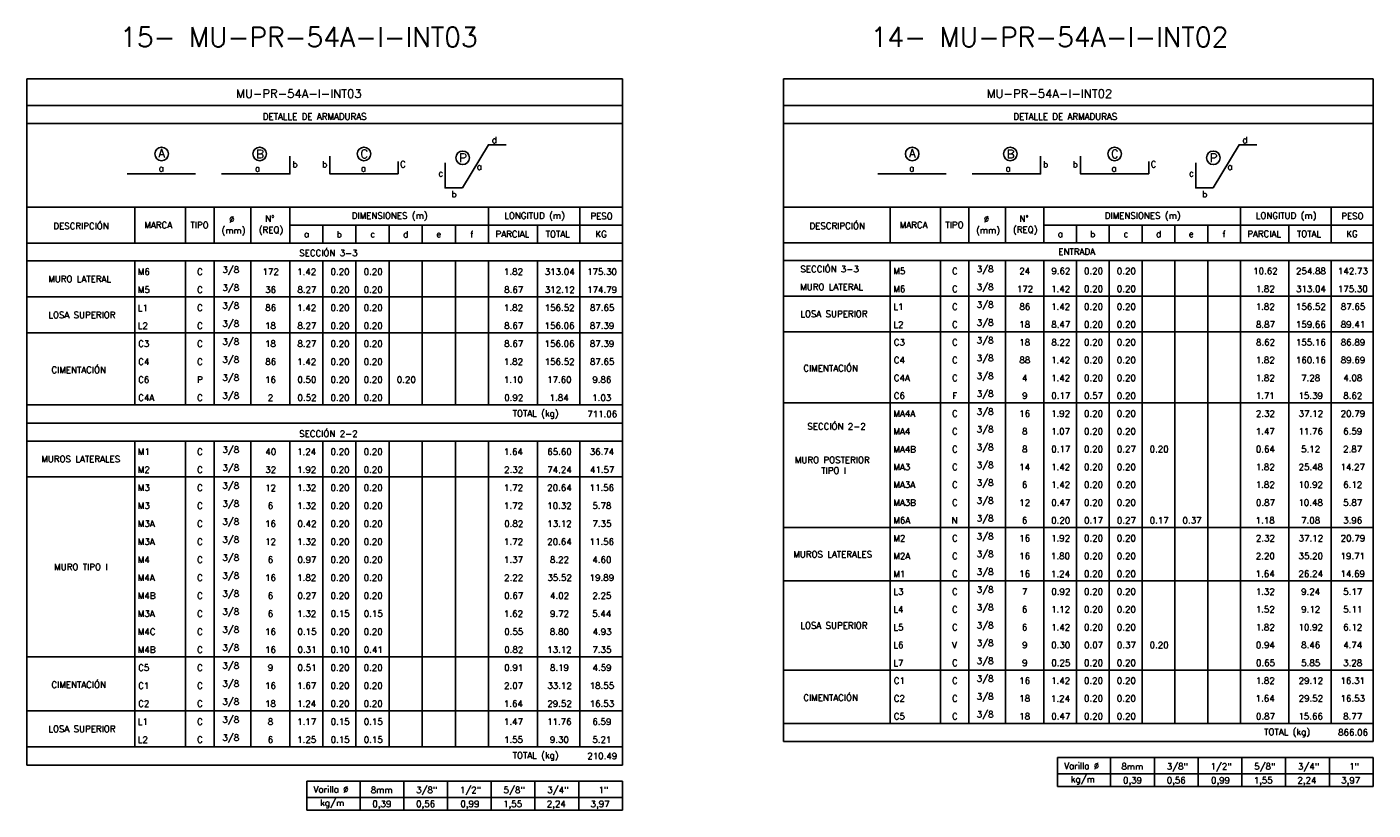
# Model space of a CAD drawing. Header units: metres. Extents: x -260 to 410, y 23 to 160.
# Tile 6 of 15: x -91 to -33, y 47 to 81. Entities that reach past the tile are written whole.
import ezdxf
from ezdxf.enums import TextEntityAlignment as Align

# ---------------------------------------------------------------- set-up
doc = ezdxf.new("R2010")
doc.units = ezdxf.units.M
for name, color, linetype in [('XREF-SE-CUADROS DE DESPIECE - HUAURA_PQT4$0$21', 3, 'Continuous'), ('XREF-SE-CUADROS DE DESPIECE - HUAURA_PQT4$0$21C', 3, 'Continuous'), ('XREF-SE-CUADROS DE DESPIECE - HUAURA_PQT4$0$23', 2, 'Continuous'), ('XREF-SE-CUADROS DE DESPIECE - HUAURA_PQT4$0$S-ANNO-TEXT', 7, 'Continuous'), ('XREF-SE-CUADROS DE DESPIECE - HUAURA_PQT4$0$S-LNWK-0006', 1, 'Continuous')]:
    doc.layers.add(name, color=color, linetype=linetype)
doc.styles.add('XREF-SE-CUADROS DE DESPIECE - HUAURA_PQT4$0$ROMANS-SP', font='romans.shx', dxfattribs={"width": 0.7})
doc.styles.add('XREF-SE-CUADROS DE DESPIECE - HUAURA_PQT4$0$TEGEPSA 100', font='romans.shx')

# ---------------------------------------------------------------- blocks, each defined once
blk = doc.blocks.new('XREF-SE-CUADROS DE DESPIECE - HUAURA_PQT4$0$ARM')
at = {"layer": 'XREF-SE-CUADROS DE DESPIECE - HUAURA_PQT4$0$21C'}
for centre in [(4.163, -1.297), (8.339, -1.297), (12.78, -1.297), (16.983, -1.462)]:
    blk.add_circle(centre, 0.288, dxfattribs=at)
at = {"layer": 'XREF-SE-CUADROS DE DESPIECE - HUAURA_PQT4$0$S-LNWK-0006'}
blk.add_line((2.697, -2.15), (5.606, -2.15), dxfattribs=at)
at = {"layer": 'XREF-SE-CUADROS DE DESPIECE - HUAURA_PQT4$0$S-LNWK-0006', "flags": 128}
blk.add_lwpolyline([(18.832, -0.906), (18.079, -0.906), (16.973, -2.743), (16.237, -2.744), (16.237, -1.676)], dxfattribs=at)
at = {"layer": 'XREF-SE-CUADROS DE DESPIECE - HUAURA_PQT4$0$S-LNWK-0006'}
blk.add_lwpolyline([(6.719, -2.15), (9.628, -2.15), (9.628, -1.399)], dxfattribs=at)
blk.add_lwpolyline([(14.238, -1.626), (14.238, -2.136, -0.414214), (14.225, -2.15), (11.329, -2.15), (11.329, -1.399)], format="xyb", dxfattribs=at)
at = {"layer": 'XREF-SE-CUADROS DE DESPIECE - HUAURA_PQT4$0$S-ANNO-TEXT', "style": 'XREF-SE-CUADROS DE DESPIECE - HUAURA_PQT4$0$TEGEPSA 100'}
for s, p in [('d', (18.44, -0.838)), ('b', (9.95, -1.871)), ('b', (11.214, -1.871)), ('C', (14.56, -1.871)), ('c', (16.154, -2.26)), ('b', (16.73, -3.145))]:
    blk.add_text(s, height=0.27, dxfattribs=at).set_placement(p, align=Align.RIGHT)
for s, height, p in [('A', 0.362, (4.164, -1.443)), ('B', 0.362, (8.353, -1.479)), ('C', 0.362, (12.794, -1.479)), ('P', 0.362, (16.997, -1.644)), ('a', 0.27, (4.146, -2.047)), ('a', 0.27, (8.246, -2.05)), ('a', 0.27, (12.758, -2.05)), ('a', 0.27, (17.694, -1.974))]:
    blk.add_text(s, height=height, dxfattribs=at).set_placement(p, align=Align.CENTER)
blk = doc.blocks.new('XREF-SE-CUADROS DE DESPIECE - HUAURA_PQT4')
at = {"color": 3}
for p, q in [((-86.158, 72.91), (-86.158, 71.379)), ((-83.992, 72.91), (-83.992, 71.379)), ((-82.78, 72.91), (-82.78, 71.379)), ((-81.21, 72.91), (-81.21, 71.379)), ((-79.56, 72.91), (-79.56, 71.379)), ((-71.093, 72.91), (-71.093, 71.379)), ((-67.198, 72.91), (-67.198, 71.379)), ((-53.983, 72.91), (-53.983, 71.394)), ((-51.839, 72.91), (-51.839, 71.394)), ((-50.639, 72.91), (-50.639, 71.394)), ((-49.085, 72.91), (-49.085, 71.394)), ((-47.452, 72.91), (-47.452, 71.394)), ((-39.071, 72.91), (-39.071, 71.394)), ((-35.216, 72.91), (-35.216, 71.394)), ((-79.56, 72.14), (-65.389, 72.14)), ((-78.149, 72.14), (-78.149, 71.379)), ((-76.738, 72.14), (-76.738, 71.379)), ((-75.327, 72.14), (-75.327, 71.379)), ((-73.915, 72.14), (-73.915, 71.379)), ((-72.504, 72.14), (-72.504, 71.379)), ((-69.006, 72.14), (-69.006, 71.379)), ((-47.452, 72.148), (-33.426, 72.148)), ((-46.055, 72.148), (-46.055, 71.394)), ((-44.658, 72.148), (-44.658, 71.394)), ((-43.262, 72.148), (-43.262, 71.394)), ((-41.865, 72.148), (-41.865, 71.394)), ((-40.468, 72.148), (-40.468, 71.394)), ((-37.006, 72.148), (-37.006, 71.394)), ((-90.749, 71.379), (-65.389, 71.379)), ((-58.527, 71.394), (-33.426, 71.394)), ((-90.749, 70.617), (-65.389, 70.617)), ((-86.158, 70.617), (-86.158, 64.488)), ((-83.992, 70.617), (-83.992, 64.488)), ((-82.78, 70.617), (-82.78, 64.488)), ((-81.21, 70.617), (-81.21, 64.488)), ((-79.56, 70.617), (-79.56, 64.488)), ((-78.149, 70.617), (-78.149, 64.488)), ((-76.738, 70.617), (-76.738, 64.488)), ((-75.327, 70.617), (-75.327, 64.488)), ((-73.915, 70.617), (-73.915, 64.488)), ((-72.504, 70.617), (-72.504, 64.488)), ((-71.093, 70.617), (-71.093, 64.488)), ((-69.006, 70.617), (-69.006, 66.786)), ((-67.198, 70.617), (-67.198, 64.488)), ((-58.527, 70.64), (-33.426, 70.64)), ((-53.983, 70.64), (-53.983, 50.923)), ((-51.839, 70.64), (-51.839, 50.923)), ((-50.639, 70.64), (-50.639, 50.923)), ((-49.085, 70.64), (-49.085, 50.923)), ((-47.452, 70.64), (-47.452, 50.923)), ((-46.055, 70.64), (-46.055, 50.923)), ((-44.658, 70.64), (-44.658, 50.923)), ((-43.262, 70.64), (-43.262, 50.923)), ((-41.865, 70.64), (-41.865, 50.923)), ((-40.468, 70.64), (-40.468, 50.923)), ((-39.071, 70.64), (-39.071, 50.923)), ((-37.006, 70.64), (-37.006, 50.923)), ((-35.216, 70.64), (-35.216, 50.923)), ((-90.749, 69.084), (-65.389, 69.084)), ((-58.527, 69.123), (-33.426, 69.123)), ((-90.749, 67.552), (-65.389, 67.552)), ((-58.527, 67.607), (-33.426, 67.607)), ((-69.006, 66.786), (-69.006, 64.488)), ((-90.749, 64.488), (-65.389, 64.488)), ((-58.527, 64.573), (-33.426, 64.573)), ((-90.749, 63.713), (-65.389, 63.713)), ((-90.749, 62.951), (-65.389, 62.951)), ((-86.158, 62.951), (-86.158, 49.927)), ((-83.992, 62.951), (-83.992, 49.927)), ((-82.78, 62.951), (-82.78, 49.927)), ((-81.21, 62.951), (-81.21, 49.927)), ((-79.56, 62.951), (-79.56, 49.927)), ((-78.149, 62.951), (-78.149, 49.927)), ((-76.738, 62.951), (-76.738, 49.927)), ((-75.327, 62.951), (-75.327, 49.927)), ((-73.915, 62.951), (-73.915, 49.927)), ((-72.504, 62.951), (-72.504, 49.927)), ((-71.093, 62.951), (-71.093, 49.927)), ((-69.006, 62.951), (-69.006, 49.927)), ((-67.198, 62.951), (-67.198, 49.927)), ((-90.749, 61.419), (-65.389, 61.419)), ((-58.527, 59.265), (-33.426, 59.265)), ((-58.527, 56.99), (-33.426, 56.99)), ((-90.749, 53.758), (-86.158, 53.758)), ((-86.158, 53.758), (-65.389, 53.758)), ((-58.527, 53.198), (-33.426, 53.198)), ((-90.749, 51.459), (-65.389, 51.459)), ((-58.527, 50.923), (-33.426, 50.923)), ((-90.749, 49.927), (-65.389, 49.927))]:
    blk.add_line(p, q, dxfattribs=at)
at = {"layer": 'XREF-SE-CUADROS DE DESPIECE - HUAURA_PQT4$0$21'}
for p, q in [((-44.602, 49.467), (-44.602, 48.239)), ((-42.739, 49.467), (-42.739, 48.239)), ((-40.876, 49.467), (-40.876, 48.239)), ((-39.014, 49.467), (-39.014, 48.239)), ((-37.151, 49.467), (-37.151, 48.239)), ((-35.288, 49.467), (-35.288, 48.239)), ((-46.867, 48.779), (-33.426, 48.779)), ((-76.565, 48.463), (-76.565, 47.235)), ((-74.703, 48.463), (-74.703, 47.235)), ((-72.84, 48.463), (-72.84, 47.235)), ((-70.977, 48.463), (-70.977, 47.235)), ((-69.115, 48.463), (-69.115, 47.235)), ((-67.252, 48.463), (-67.252, 47.235)), ((-78.83, 47.775), (-65.389, 47.775))]:
    blk.add_line(p, q, dxfattribs=at)
at = {"layer": 'XREF-SE-CUADROS DE DESPIECE - HUAURA_PQT4$0$23'}
for p, q in [((-90.749, 78.38), (-90.749, 49.153)), ((-65.389, 78.38), (-65.389, 49.153)), ((-58.527, 78.38), (-58.527, 50.157)), ((-33.426, 78.38), (-33.426, 50.157)), ((-90.749, 72.91), (-65.389, 72.91)), ((-58.527, 72.91), (-33.426, 72.91)), ((-58.527, 50.157), (-33.426, 50.157)), ((-46.867, 49.467), (-46.867, 48.239)), ((-46.867, 49.467), (-33.426, 49.467)), ((-46.867, 49.467), (-46.867, 48.239)), ((-33.426, 49.467), (-33.426, 48.239)), ((-90.749, 49.153), (-65.389, 49.153)), ((-78.83, 48.463), (-78.83, 47.235)), ((-78.83, 48.463), (-65.389, 48.463)), ((-78.83, 48.463), (-78.83, 47.235)), ((-65.389, 48.463), (-65.389, 47.235)), ((-46.867, 48.239), (-33.426, 48.239)), ((-78.83, 47.235), (-65.389, 47.235))]:
    blk.add_line(p, q, dxfattribs=at)
for points in [[(-65.389, 78.38), (-90.749, 78.38)], [(-33.426, 78.38), (-58.527, 78.38)], [(-65.389, 77.244), (-90.749, 77.244)], [(-33.426, 77.244), (-58.527, 77.244)], [(-65.389, 76.474), (-90.749, 76.474)], [(-33.426, 76.474), (-58.527, 76.474)]]:
    blk.add_lwpolyline(points, dxfattribs=at)
for p in [(-89.176, 76.474), (-57.213, 76.474)]:
    blk.add_blockref('XREF-SE-CUADROS DE DESPIECE - HUAURA_PQT4$0$ARM', p)
at = {"style": 'XREF-SE-CUADROS DE DESPIECE - HUAURA_PQT4$0$TEGEPSA 100'}
for s, p in [('DESCRIPCIÓN', (-89.623, 71.971)), ('MARCA', (-85.746, 72.01)), ('TIPO', (-83.785, 72.01)), ('Ø', (-82.136, 72.259)), ('N°', (-80.601, 72.282)), ('DIMENSIONES (m)', (-76.916, 72.413)), ('LONGITUD (m)', (-70.422, 72.413)), ('PESO', (-66.753, 72.391)), ('DESCRIPCIÓN', (-57.425, 71.978)), ('MARCA', (-53.582, 72.018)), ('TIPO', (-51.638, 72.018)), ('Ø', (-50.003, 72.267)), ('N°', (-48.485, 72.29)), ('DIMENSIONES (m)', (-44.851, 72.417)), ('LONGITUD (m)', (-38.421, 72.417)), ('PESO', (-34.781, 72.395)), ('(mm)', (-82.463, 71.785)), ('(REQ)', (-80.876, 71.808)), ('a', (-78.95, 71.626)), ('b', (-77.561, 71.617)), ('c', (-76.125, 71.626)), ('d', (-74.727, 71.617)), ('e', (-73.315, 71.626)), ('f', (-71.87, 71.615)), ('PARCIAL', (-70.794, 71.625)), ('TOTAL', (-68.662, 71.625)), ('KG', (-66.541, 71.625)), ('(mm)', (-50.33, 71.792)), ('(REQ)', (-48.76, 71.815)), ('a', (-46.849, 71.638)), ('b', (-45.475, 71.628)), ('c', (-44.052, 71.638)), ('d', (-42.669, 71.629)), ('e', (-41.272, 71.638)), ('f', (-39.841, 71.626)), ('PARCIAL', (-38.783, 71.637)), ('TOTAL', (-36.671, 71.637)), ('KG', (-34.568, 71.637)), ('ENTRADA', (-46.828, 70.883)), ('MURO LATERAL', (-89.84, 69.716)), ('M6', (-86.025, 70.023)), ('C', (-83.504, 70.023)), (' 3/8', (-82.613, 70.11)), ('172', (-80.714, 70.021)), ('1.42', (-79.238, 70.021)), ('0.20', (-77.82, 70.023)), ('0.20', (-76.409, 70.023)), ('1.82', (-70.433, 70.023)), ('313.04', (-68.699, 70.023)), ('175.30', (-66.897, 70.023)), ('SECCIÓN 3-3', (-57.811, 70.136)), ('M5', (-53.852, 70.053)), ('C', (-51.357, 70.052)), (' 3/8', (-50.49, 70.137)), ('24', (-48.49, 70.05)), ('9.62', (-47.127, 70.053)), ('0.20', (-45.734, 70.053)), ('0.20', (-44.337, 70.053)), ('10.62', (-38.53, 70.053)), ('254.88', (-36.707, 70.053)), ('142.73', (-34.919, 70.053)), ('M5', (-86.025, 69.257)), ('C', (-83.504, 69.257)), (' 3/8', (-82.613, 69.344)), ('36', (-80.603, 69.257)), ('8.27', (-79.23, 69.257)), ('0.20', (-77.82, 69.257)), ('0.20', (-76.409, 69.257)), ('8.67', (-70.425, 69.257)), ('312.12', (-68.694, 69.257)), ('174.79', (-66.893, 69.257)), ('MURO LATERAL', (-57.819, 69.378)), ('M6', (-53.852, 69.295)), ('C', (-51.357, 69.294)), (' 3/8', (-50.49, 69.379)), ('172', (-48.598, 69.292)), ('1.42', (-47.137, 69.293)), ('0.20', (-45.734, 69.295)), ('0.20', (-44.337, 69.295)), ('1.82', (-38.422, 69.295)), ('313.04', (-36.708, 69.295)), ('175.30', (-34.924, 69.295)), (' 3/8', (-82.613, 68.578)), ('L1', (-53.852, 68.532)), ('C', (-51.357, 68.536)), (' 3/8', (-50.49, 68.621)), ('86', (-48.484, 68.536)), ('1.42', (-47.137, 68.534)), ('0.20', (-45.734, 68.536)), ('0.20', (-44.337, 68.536)), ('1.82', (-38.422, 68.536)), ('156.52', (-36.71, 68.536)), ('87.65', (-34.802, 68.536)), ('LOSA SUPERIOR', (-89.836, 68.184)), ('L1', (-86.025, 68.487)), ('C', (-83.504, 68.491)), ('86', (-80.6, 68.491)), ('1.42', (-79.238, 68.489)), ('0.20', (-77.82, 68.491)), ('0.20', (-76.409, 68.491)), ('1.82', (-70.433, 68.491)), ('156.52', (-68.701, 68.491)), ('87.65', (-66.774, 68.491)), ('LOSA SUPERIOR', (-57.815, 68.231)), ('L2', (-86.025, 67.721)), ('C', (-83.504, 67.724)), (' 3/8', (-82.613, 67.812)), ('18', (-80.61, 67.725)), ('8.27', (-79.23, 67.725)), ('0.20', (-77.82, 67.725)), ('0.20', (-76.409, 67.725)), ('8.67', (-70.425, 67.725)), ('156.06', (-68.704, 67.725)), ('87.39', (-66.776, 67.725)), ('L2', (-53.852, 67.774)), ('C', (-51.357, 67.777)), (' 3/8', (-50.49, 67.862)), ('18', (-48.493, 67.778)), ('8.47', (-47.129, 67.778)), ('0.20', (-45.734, 67.778)), ('0.20', (-44.337, 67.778)), ('8.87', (-38.414, 67.778)), ('159.66', (-36.713, 67.778)), ('89.41', (-34.803, 67.778)), ('C3', (-86.01, 66.959)), ('C', (-83.504, 66.958)), (' 3/8', (-82.613, 67.046)), ('18', (-80.61, 66.959)), ('8.27', (-79.23, 66.959)), ('0.20', (-77.82, 66.959)), ('0.20', (-76.409, 66.959)), ('8.67', (-70.425, 66.959)), ('156.06', (-68.704, 66.959)), ('87.39', (-66.776, 66.959)), ('C3', (-53.836, 67.02)), ('C', (-51.357, 67.019)), (' 3/8', (-50.49, 67.104)), ('18', (-48.493, 67.02)), ('8.22', (-47.127, 67.02)), ('0.20', (-45.734, 67.02)), ('0.20', (-44.337, 67.02)), ('8.62', (-38.412, 67.02)), ('155.16', (-36.713, 67.02)), ('86.89', (-34.803, 67.02)), (' 3/8', (-82.613, 66.279)), ('C4', (-53.836, 66.261)), ('C', (-51.357, 66.261)), (' 3/8', (-50.49, 66.346)), ('88', (-48.484, 66.261)), ('1.42', (-47.137, 66.259)), ('0.20', (-45.734, 66.261)), ('0.20', (-44.337, 66.261)), ('1.82', (-38.422, 66.261)), ('160.16', (-36.713, 66.261)), ('89.69', (-34.803, 66.261)), ('CIMENTACIÓN', (-89.707, 65.846)), ('C4', (-86.01, 66.192)), ('C', (-83.504, 66.192)), ('86', (-80.6, 66.193)), ('1.42', (-79.238, 66.191)), ('0.20', (-77.82, 66.193)), ('0.20', (-76.409, 66.193)), ('1.82', (-70.433, 66.193)), ('156.52', (-68.701, 66.193)), ('87.65', (-66.774, 66.193)), ('CIMENTACIÓN', (-57.687, 65.917)), ('C6', (-86.01, 65.427)), ('P', (-83.504, 65.424)), (' 3/8', (-82.613, 65.513)), ('16', (-80.61, 65.427)), ('0.50', (-79.232, 65.427)), ('0.20', (-77.82, 65.427)), ('0.20', (-76.409, 65.427)), ('0.20', (-74.998, 65.427)), ('1.10', (-70.437, 65.427)), ('17.60', (-68.598, 65.427)), ('9.86', (-66.671, 65.427)), ('C4A', (-53.836, 65.502)), ('C', (-51.357, 65.502)), (' 3/8', (-50.49, 65.587)), ('4', (-48.375, 65.5)), ('1.42', (-47.137, 65.501)), ('0.20', (-45.734, 65.503)), ('0.20', (-44.337, 65.503)), ('1.82', (-38.422, 65.503)), ('7.28', (-36.49, 65.503)), ('4.08', (-34.694, 65.503)), ('C4A', (-86.01, 64.66)), ('C', (-83.504, 64.66)), (' 3/8', (-82.613, 64.747)), ('2', (-80.493, 64.656)), ('0.52', (-79.227, 64.66)), ('0.20', (-77.82, 64.66)), ('0.20', (-76.409, 64.66)), ('0.92', (-70.422, 64.66)), ('1.84', (-68.491, 64.66)), ('1.03', (-66.676, 64.66)), ('C6', (-53.836, 64.745)), ('F', (-51.345, 64.742)), (' 3/8', (-50.49, 64.829)), ('9', (-48.374, 64.745)), ('0.17', (-47.128, 64.745)), ('0.57', (-45.731, 64.745)), ('0.20', (-44.337, 64.745)), ('1.71', (-38.422, 64.743)), ('15.39', (-36.603, 64.745)), ('8.62', (-34.695, 64.745)), ('MA4A', (-53.852, 63.984)), ('C', (-51.357, 63.986)), (' 3/8', (-50.49, 64.071)), ('16', (-48.494, 63.986)), ('1.92', (-47.137, 63.986)), ('0.20', (-45.734, 63.986)), ('0.20', (-44.337, 63.986)), ('2.32', (-38.416, 63.986)), ('37.12', (-36.595, 63.986)), ('20.79', (-34.807, 63.986)), ('SECCIÓN 2-2', (-57.517, 63.437)), ('MA4', (-53.852, 63.225)), ('C', (-51.357, 63.227)), (' 3/8', (-50.49, 63.312)), ('8', (-48.376, 63.228)), ('1.07', (-47.139, 63.228)), ('0.20', (-45.734, 63.228)), ('0.20', (-44.337, 63.228)), ('1.47', (-38.424, 63.226)), ('11.76', (-36.605, 63.228)), ('6.59', (-34.698, 63.228)), ('M1', (-86.025, 62.356)), ('C', (-83.504, 62.358)), (' 3/8', (-82.613, 62.445)), ('40', (-80.598, 62.358)), ('1.24', (-79.243, 62.356)), ('0.20', (-77.82, 62.358)), ('0.20', (-76.409, 62.358)), ('1.64', (-70.439, 62.358)), ('65.60', (-68.591, 62.358)), ('36.74', (-66.783, 62.358)), ('MA4B', (-53.852, 62.467)), ('C', (-51.357, 62.469)), (' 3/8', (-50.49, 62.554)), ('8', (-48.376, 62.47)), ('0.17', (-47.128, 62.47)), ('0.20', (-45.734, 62.47)), ('0.27', (-44.335, 62.47)), ('0.20', (-42.94, 62.47)), ('0.64', (-38.417, 62.47)), ('5.12', (-36.487, 62.47)), ('2.87', (-34.7, 62.47)), ('MUROS LATERALES', (-90.134, 62.051)), (' 3/8', (-82.613, 61.679)), ('MURO POSTERIOR', (-58.046, 62.011)), ('MA3', (-53.852, 61.711)), ('C', (-51.357, 61.711)), (' 3/8', (-50.49, 61.796)), ('14', (-48.496, 61.709)), ('1.42', (-47.137, 61.709)), ('0.20', (-45.734, 61.711)), ('0.20', (-44.337, 61.711)), ('1.82', (-38.422, 61.711)), ('25.48', (-36.599, 61.711)), ('14.27', (-34.814, 61.709)), ('M2', (-86.025, 61.589)), ('C', (-83.504, 61.591)), ('32', (-80.599, 61.592)), ('1.92', (-79.238, 61.592)), ('0.20', (-77.82, 61.592)), ('0.20', (-76.409, 61.592)), ('2.32', (-70.427, 61.592)), ('74.24', (-68.591, 61.59)), ('41.57', (-66.773, 61.592)), ('TIPO I', (-56.926, 61.559)), ('M3', (-86.025, 60.826)), ('C', (-83.504, 60.825)), (' 3/8', (-82.613, 60.913)), ('12', (-80.607, 60.822)), ('1.32', (-79.238, 60.826)), ('0.20', (-77.82, 60.826)), ('0.20', (-76.409, 60.826)), ('1.72', (-70.433, 60.824)), ('20.64', (-68.593, 60.826)), ('11.56', (-66.788, 60.826)), ('MA3A', (-53.852, 60.953)), ('C', (-51.357, 60.952)), (' 3/8', (-50.49, 61.037)), ('6', (-48.379, 60.953)), ('1.42', (-47.137, 60.951)), ('0.20', (-45.734, 60.953)), ('0.20', (-44.337, 60.953)), ('1.82', (-38.422, 60.953)), ('10.92', (-36.602, 60.953)), ('6.12', (-34.697, 60.953)), ('M3', (-86.025, 60.06)), ('C', (-83.504, 60.059)), (' 3/8', (-82.613, 60.146)), ('6', (-80.495, 60.06)), ('1.32', (-79.238, 60.06)), ('0.20', (-77.82, 60.06)), ('0.20', (-76.409, 60.06)), ('1.72', (-70.433, 60.058)), ('10.32', (-68.593, 60.06)), ('5.78', (-66.672, 60.06)), ('MA3B', (-53.852, 60.195)), ('C', (-51.357, 60.194)), (' 3/8', (-50.49, 60.279)), ('12', (-48.49, 60.191)), ('0.47', (-47.128, 60.195)), ('0.20', (-45.734, 60.195)), ('0.20', (-44.337, 60.195)), ('0.87', (-38.413, 60.195)), ('10.48', (-36.605, 60.195)), ('5.87', (-34.698, 60.195)), (' 3/8', (-82.613, 59.38)), ('M6A', (-53.852, 59.436)), ('N', (-51.376, 59.434)), (' 3/8', (-50.49, 59.521)), ('6', (-48.379, 59.436)), ('0.20', (-47.131, 59.436)), ('0.17', (-45.731, 59.436)), ('0.27', (-44.335, 59.436)), ('0.17', (-42.938, 59.436)), ('0.37', (-41.541, 59.436)), ('1.18', (-38.425, 59.436)), ('7.08', (-36.49, 59.436)), ('3.96', (-34.7, 59.436)), ('M3A', (-86.025, 59.294)), ('C', (-83.504, 59.293)), ('16', (-80.61, 59.294)), ('0.42', (-79.227, 59.294)), ('0.20', (-77.82, 59.294)), ('0.20', (-76.409, 59.294)), ('0.82', (-70.422, 59.294)), ('13.12', (-68.593, 59.294)), ('7.35', (-66.668, 59.294)), (' 3/8', (-50.49, 58.762)), ('M3A', (-86.025, 58.527)), ('C', (-83.504, 58.527)), (' 3/8', (-82.613, 58.614)), ('12', (-80.607, 58.524)), ('1.32', (-79.238, 58.527)), ('0.20', (-77.82, 58.527)), ('0.20', (-76.409, 58.527)), ('1.72', (-70.433, 58.525)), ('20.64', (-68.593, 58.527)), ('11.56', (-66.788, 58.527)), ('M2', (-53.852, 58.675)), ('C', (-51.357, 58.677)), ('16', (-48.494, 58.678)), ('1.92', (-47.137, 58.678)), ('0.20', (-45.734, 58.678)), ('0.20', (-44.337, 58.678)), ('2.32', (-38.416, 58.678)), ('37.12', (-36.595, 58.678)), ('20.79', (-34.807, 58.678)), ('M4', (-86.025, 57.759)), ('C', (-83.504, 57.761)), (' 3/8', (-82.613, 57.848)), ('6', (-80.495, 57.761)), ('0.97', (-79.229, 57.761)), ('0.20', (-77.82, 57.761)), ('0.20', (-76.409, 57.761)), ('1.37', (-70.435, 57.761)), ('8.22', (-68.476, 57.761)), ('4.60', (-66.668, 57.761)), ('MUROS LATERALES', (-58.113, 57.993)), ('M2A', (-53.852, 57.917)), ('C', (-51.357, 57.919)), (' 3/8', (-50.49, 58.004)), ('16', (-48.494, 57.92)), ('1.80', (-47.141, 57.92)), ('0.20', (-45.734, 57.92)), ('0.20', (-44.337, 57.92)), ('2.20', (-38.42, 57.92)), ('35.20', (-36.599, 57.92)), ('19.71', (-34.812, 57.92)), ('MURO TIPO I', (-89.586, 57.454)), (' 3/8', (-82.613, 57.082)), ('M1', (-53.852, 57.159)), ('C', (-51.357, 57.161)), (' 3/8', (-50.49, 57.246)), ('16', (-48.494, 57.161)), ('1.24', (-47.143, 57.159)), ('0.20', (-45.734, 57.161)), ('0.20', (-44.337, 57.161)), ('1.64', (-38.428, 57.161)), ('26.24', (-36.601, 57.161)), ('14.69', (-34.813, 57.161)), ('M4A', (-86.025, 56.992)), ('C', (-83.504, 56.995)), ('16', (-80.61, 56.995)), ('1.82', (-79.238, 56.995)), ('0.20', (-77.82, 56.995)), ('0.20', (-76.409, 56.995)), ('2.22', (-70.427, 56.993)), ('35.52', (-68.586, 56.995)), ('19.89', (-66.786, 56.995)), (' 3/8', (-50.49, 56.487)), ('M4B', (-86.025, 56.226)), ('C', (-83.504, 56.228)), (' 3/8', (-82.613, 56.316)), ('6', (-80.495, 56.229)), ('0.27', (-79.229, 56.229)), ('0.20', (-77.82, 56.229)), ('0.20', (-76.409, 56.229)), ('0.67', (-70.424, 56.229)), ('4.02', (-68.472, 56.229)), ('2.25', (-66.67, 56.229)), ('L3', (-53.852, 56.403)), ('C', (-51.357, 56.402)), ('7', (-48.377, 56.4)), ('0.92', (-47.126, 56.403)), ('0.20', (-45.734, 56.403)), ('0.20', (-44.337, 56.403)), ('1.32', (-38.422, 56.403)), ('9.24', (-36.49, 56.403)), ('5.17', (-34.698, 56.403)), ('M3A', (-86.025, 55.463)), ('C', (-83.504, 55.462)), (' 3/8', (-82.613, 55.55)), ('6', (-80.495, 55.463)), ('1.32', (-79.238, 55.463)), ('0.15', (-77.815, 55.463)), ('0.15', (-76.404, 55.463)), ('1.62', (-70.433, 55.463)), ('9.72', (-68.476, 55.463)), ('5.44', (-66.675, 55.463)), ('L4', (-53.852, 55.642)), ('C', (-51.357, 55.644)), (' 3/8', (-50.49, 55.729)), ('6', (-48.379, 55.645)), ('1.12', (-47.137, 55.643)), ('0.20', (-45.734, 55.645)), ('0.20', (-44.337, 55.645)), ('1.52', (-38.422, 55.645)), ('9.12', (-36.485, 55.645)), ('5.11', (-34.697, 55.645)), (' 3/8', (-82.613, 54.783)), ('LOSA SUPERIOR', (-57.815, 54.96)), ('L5', (-53.852, 54.886)), ('C', (-51.357, 54.886)), (' 3/8', (-50.49, 54.971)), ('6', (-48.379, 54.886)), ('1.42', (-47.137, 54.884)), ('0.20', (-45.734, 54.886)), ('0.20', (-44.337, 54.886)), ('1.82', (-38.422, 54.886)), ('10.92', (-36.602, 54.886)), ('6.12', (-34.697, 54.886)), ('M4C', (-86.025, 54.696)), ('C', (-83.504, 54.696)), ('16', (-80.61, 54.697)), ('0.15', (-79.226, 54.697)), ('0.20', (-77.82, 54.697)), ('0.20', (-76.409, 54.697)), ('0.55', (-70.422, 54.697)), ('8.80', (-68.48, 54.697)), ('4.93', (-66.663, 54.697)), (' 3/8', (-50.49, 54.212)), ('M4B', (-86.025, 53.928)), ('C', (-83.504, 53.93)), (' 3/8', (-82.613, 54.017)), ('16', (-80.61, 53.931)), ('0.31', (-79.227, 53.931)), ('0.10', (-77.82, 53.931)), ('0.41', (-76.405, 53.931)), ('0.82', (-70.422, 53.931)), ('13.12', (-68.593, 53.931)), ('7.35', (-66.668, 53.931)), ('L6', (-53.852, 54.128)), ('V', (-51.36, 54.125)), ('9', (-48.374, 54.128)), ('0.30', (-47.131, 54.128)), ('0.07', (-45.731, 54.128)), ('0.37', (-44.335, 54.128)), ('0.20', (-42.94, 54.128)), ('0.94', (-38.417, 54.128)), ('8.46', (-36.488, 54.128)), ('4.74', (-34.697, 54.126)), ('C5', (-86.01, 53.164)), ('C', (-83.504, 53.164)), (' 3/8', (-82.613, 53.251)), ('9', (-80.49, 53.164)), ('0.51', (-79.227, 53.164)), ('0.20', (-77.82, 53.164)), ('0.20', (-76.409, 53.164)), ('0.91', (-70.423, 53.164)), ('8.19', (-68.477, 53.164)), ('4.59', (-66.665, 53.164)), ('L7', (-53.852, 53.367)), ('C', (-51.357, 53.369)), (' 3/8', (-50.49, 53.454)), ('9', (-48.374, 53.37)), ('0.25', (-47.126, 53.37)), ('0.20', (-45.734, 53.37)), ('0.20', (-44.337, 53.37)), ('0.65', (-38.411, 53.37)), ('5.85', (-36.486, 53.37)), ('3.28', (-34.7, 53.37)), ('CIMENTACIÓN', (-89.707, 52.435)), (' 3/8', (-82.613, 52.485)), ('C1', (-53.836, 52.611)), ('C', (-51.357, 52.611)), (' 3/8', (-50.49, 52.696)), ('16', (-48.494, 52.611)), ('1.42', (-47.137, 52.609)), ('0.20', (-45.734, 52.611)), ('0.20', (-44.337, 52.611)), ('1.82', (-38.422, 52.611)), ('29.12', (-36.596, 52.611)), ('16.31', (-34.812, 52.611)), ('C1', (-86.01, 52.398)), ('C', (-83.504, 52.398)), ('16', (-80.61, 52.398)), ('1.67', (-79.24, 52.398)), ('0.20', (-77.82, 52.398)), ('0.20', (-76.409, 52.398)), ('2.07', (-70.429, 52.398)), ('33.12', (-68.586, 52.398)), ('18.55', (-66.784, 52.398)), ('CIMENTACIÓN', (-57.687, 51.887)), (' 3/8', (-50.49, 51.937)), ('C2', (-86.01, 51.632)), ('C', (-83.504, 51.632)), (' 3/8', (-82.613, 51.719)), ('18', (-80.61, 51.632)), ('1.24', (-79.243, 51.63)), ('0.20', (-77.82, 51.632)), ('0.20', (-76.409, 51.632)), ('1.64', (-70.439, 51.632)), ('29.52', (-68.587, 51.632)), ('16.53', (-66.784, 51.632)), ('C2', (-53.836, 51.852)), ('C', (-51.357, 51.852)), ('18', (-48.493, 51.853)), ('1.24', (-47.143, 51.851)), ('0.20', (-45.734, 51.853)), ('0.20', (-44.337, 51.853)), ('1.64', (-38.428, 51.853)), ('29.52', (-36.596, 51.853)), ('16.53', (-34.811, 51.853)), ('L1', (-86.025, 50.862)), ('C', (-83.504, 50.865)), (' 3/8', (-82.613, 50.953)), ('8', (-80.492, 50.866)), ('1.17', (-79.24, 50.864)), ('0.15', (-77.815, 50.866)), ('0.15', (-76.404, 50.866)), ('1.47', (-70.435, 50.864)), ('11.76', (-68.597, 50.866)), ('6.59', (-66.671, 50.866)), ('C5', (-53.836, 51.095)), ('C', (-51.357, 51.094)), (' 3/8', (-50.49, 51.179)), ('18', (-48.493, 51.095)), ('0.47', (-47.128, 51.095)), ('0.20', (-45.734, 51.095)), ('0.20', (-44.337, 51.095)), ('0.87', (-38.413, 51.095)), ('15.66', (-36.605, 51.095)), ('8.77', (-34.697, 51.095)), ('LOSA SUPERIOR', (-89.836, 50.559)), (' 3/8', (-82.613, 50.187)), ('L2', (-86.025, 50.096)), ('C', (-83.504, 50.099)), ('6', (-80.495, 50.1)), ('1.25', (-79.237, 50.1)), ('0.15', (-77.815, 50.1)), ('0.15', (-76.404, 50.1)), ('1.55', (-70.432, 50.1)), ('9.30', (-68.48, 50.1)), ('5.21', (-66.67, 50.1))]:
    blk.add_text(s, height=0.27, dxfattribs=at).set_placement(p)
at = {"layer": 'Defpoints', "style": 'XREF-SE-CUADROS DE DESPIECE - HUAURA_PQT4$0$ROMANS-SP'}
for s, p in [('15- MU-PR-54A-I-INT03', (-86.783, 79.735)), ('14- MU-PR-54A-I-INT02', (-54.82, 79.735))]:
    blk.add_text(s, height=0.83433, dxfattribs=at).set_placement(p)
at = {"layer": 'XREF-SE-CUADROS DE DESPIECE - HUAURA_PQT4$0$23', "style": 'XREF-SE-CUADROS DE DESPIECE - HUAURA_PQT4$0$TEGEPSA 100'}
for s, p in [('SECCIÓN 3-3', (-79.152, 70.824)), ('TOTAL (kg)', (-70.067, 63.991)), ('711.06', (-66.888, 63.966)), ('SECCIÓN 2-2', (-79.153, 63.124)), ('TOTAL (kg)', (-38.066, 50.431)), ('866.06', (-34.914, 50.406)), ('TOTAL (kg)', (-70.067, 49.43)), ('210.49', (-66.887, 49.405))]:
    blk.add_text(s, height=0.27, dxfattribs=at).set_placement(p)
at = {"layer": 'XREF-SE-CUADROS DE DESPIECE - HUAURA_PQT4$0$S-ANNO-TEXT', "color": 4, "style": 'XREF-SE-CUADROS DE DESPIECE - HUAURA_PQT4$0$TEGEPSA 100'}
for s, p in [('MU-PR-54A-I-INT03', (-81.84, 77.564)), ('MU-PR-54A-I-INT02', (-49.877, 77.564))]:
    blk.add_text(s, height=0.36233, dxfattribs=at).set_placement(p)
at = {"layer": 'XREF-SE-CUADROS DE DESPIECE - HUAURA_PQT4$0$S-ANNO-TEXT', "style": 'XREF-SE-CUADROS DE DESPIECE - HUAURA_PQT4$0$TEGEPSA 100'}
for s, height, p in [('DETALLE DE ARMADURAS', 0.27006, (-80.707, 76.635)), ('DETALLE DE ARMADURAS', 0.27006, (-48.743, 76.635)), ('Varilla %%C', 0.27, (-46.582, 48.984)), ('8mm', 0.27, (-44.142, 48.959)), ('3/8"', 0.27, (-42.214, 48.959)), ('1/2"', 0.27, (-40.351, 48.959)), ('5/8"', 0.27, (-38.489, 48.959)), ('3/4"', 0.27, (-36.626, 48.959)), ('1"', 0.27, (-34.447, 48.959)), ('Varilla %%C', 0.27, (-78.546, 47.98)), ('8mm', 0.27, (-76.106, 47.955)), ('3/8"', 0.27, (-74.178, 47.955)), ('1/2"', 0.27, (-72.315, 47.955)), ('5/8"', 0.27, (-70.452, 47.955)), ('3/4"', 0.27, (-68.59, 47.955)), ('1"', 0.27, (-66.411, 47.955)), ('kg/m', 0.27, (-46.296, 48.414)), ('0,39', 0.27, (-44.075, 48.369)), ('0,56', 0.27, (-42.213, 48.369)), ('0,99', 0.27, (-40.328, 48.369)), ('1,55', 0.27, (-38.51, 48.369)), ('2,24', 0.27, (-36.647, 48.369)), ('3,97', 0.27, (-34.785, 48.369)), ('kg/m', 0.27, (-78.259, 47.41)), ('0,39', 0.27, (-76.039, 47.365)), ('0,56', 0.27, (-74.176, 47.365)), ('0,99', 0.27, (-72.291, 47.365)), ('1,55', 0.27, (-70.473, 47.365)), ('2,24', 0.27, (-68.611, 47.365)), ('3,97', 0.27, (-66.748, 47.365))]:
    blk.add_text(s, height=height, dxfattribs=at).set_placement(p)

msp = doc.modelspace()

# ---------------------------------------------------------------- block references
msp.add_blockref('XREF-SE-CUADROS DE DESPIECE - HUAURA_PQT4', (0, 0))

doc.saveas('drawing.dxf')
